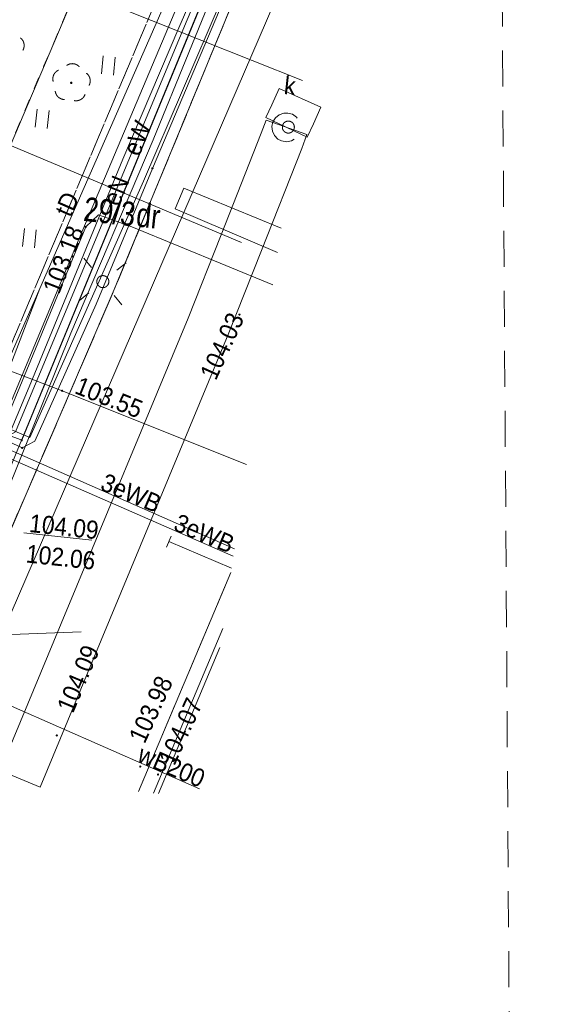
# Model space of a CAD drawing. Header units: millimetres. Extents: x -165388 to 921073, y -295343 to 494042.
# Tile 10 of 117: x -54597 to -32643, y -166942 to -125947. Entities that reach past the tile are written whole.
import ezdxf
from ezdxf.xclip import XClip

# ---------------------------------------------------------------- set-up
doc = ezdxf.new("R2010")
doc.units = ezdxf.units.MM
doc.header["$MEASUREMENT"] = 0
doc.header["$XCLIPFRAME"] = 0
for name, pattern in [('0.5_0.5', [1000, 500, -500]), ('1.5_0.5', [2000, 1500, -500]), ('1.5_1.0', [2500, 1500, -1000]), ('mz1.0_0.5', [1500, 1000, -500])]:
    doc.linetypes.add(name, pattern=pattern)
for name, color, linetype, lineweight, true_color in [('7795.2023_2_210-oznaczenie konturu użytku gruntowego_Nr_pióra__3', 7, 'Continuous', 18, 0x959595), ('7795.2023_2_218-kontur użytku gruntowego_Nr_pióra__3', 7, 'Continuous', 18, 0x959595), ('7795.2023_2_drzewo liściaste (punkt)_Nr_pióra__94', 7, 'Continuous', 18, 0x4a4a4a), ('7795.2023_2_komora podziemna - przewód kanalizacyjny (powierzchnia)_Nr_pióra__34', 7, 'Continuous', 18, 0x4a4a4a), ('7795.2023_2_przewód elektroenergetyczny (linia)-Atr1_Nr_pióra__1', 7, 'Continuous', 18, 0x4c4c4c), ('7795.2023_2_przewód elektroenergetyczny (linia)_Nr_pióra__1', 7, 'Continuous', 18, 0x4c4c4c), ('7795.2023_2_przewód gazowy (linia)_Nr_pióra__40', 7, 'Continuous', 18, 0xbcbcbc), ('7795.2023_2_przewód kanalizacyjny (linia)_Nr_pióra__34', 7, 'Continuous', 18, 0x4a4a4a), ('7795.2023_2_przewód telekomunikacyjny (linia)-Atr1_Nr_pióra__30', 7, 'Continuous', 18, 0x969696), ('7795.2023_2_przewód telekomunikacyjny (linia)_Nr_pióra__30', 7, 'Continuous', 18, 0x969696), ('7795.2023_2_przewód wodociągowy (linia)-Atr1_Nr_pióra__5', 7, 'Continuous', 18, 0x1d1d1d), ('7795.2023_2_przewód wodociągowy (linia)_Nr_pióra__5', 7, 'Continuous', 18, 0x1d1d1d), ('7795.2023_2_punkt o określonej wysokości (sieć elektroenergetyczna)-Atr2_Nr_pióra__1', 7, 'Continuous', 18, 0x4c4c4c), ('7795.2023_2_punkt o określonej wysokości (sieć telekomunikacyjna)-Atr2_Nr_pióra__30', 7, 'Continuous', 18, 0x969696), ('7795.2023_2_punkt o określonej wysokości (sieć telekomunikacyjna)-Atr3_Nr_pióra__30', 7, 'Continuous', 18, 0x969696)]:
    doc.layers.add(name, color=color, linetype=linetype, lineweight=lineweight, true_color=true_color)
for name, color, linetype, lineweight in [('7795.2023_2_211-numer działki ewidencyjnej_Nr_pióra__7', 7, 'Continuous', 18), ('7795.2023_2_219-działka ewidencyjna_Nr_pióra__7', 7, 'Continuous', 18), ('7795.2023_2_chodnik (powierzchnia)_Nr_pióra__7', 7, 'Continuous', 18), ('7795.2023_2_jezdnia (powierzchnia)_Nr_pióra__7', 7, 'Continuous', 18), ('7795.2023_2_krawężnik (linia)_Nr_pióra__7', 7, 'Continuous', 18), ('7795.2023_2_latarnia (punkt)_Nr_pióra__7', 7, 'Continuous', 18), ('7795.2023_2_punkt o określonej wysokości (sieć telekomunikacyjna)-Atr2_Nr_pióra__7', 7, 'Continuous', 18), ('7795.2023_2_punkt wysokościowy sztuczny-Atr2_Nr_pióra__7', 7, 'Continuous', 18), ('7795.2023_2_punkt zmiany cech lub źródła danych o położeniu przewodu (sieć elektroenergetyczna)_Nr_pióra__7', 7, 'Continuous', 18), ('7795.2023_2_trawnik (powierzchnia) - symbol_Nr_pióra__7', 7, 'Continuous', 18), ('7795.2023_2_trawnik (powierzchnia)_Nr_pióra__7', 7, 'Continuous', 18), ('7795.2023_2_właz okrągły - siec kanalizacyjna (punkt)-Atr17_Nr_pióra__7', 7, 'Continuous', 18), ('7795.2023_2_właz okrągły - siec kanalizacyjna (punkt)_Nr_pióra__7', 7, 'Continuous', 18), ('bg-woz-oz.6640.12006.2023.pge-1_rzut_5_216-obręb ewidencyjny_Nr_pióra__7', 7, 'Continuous', 18)]:
    doc.layers.add(name, color=color, linetype=linetype, lineweight=lineweight)
for name, color, linetype in [('7795.2023_2_drzewo liściaste (punkt)', 7, 'Continuous'), ('7795.2023_2_punkt o określonej wysokości (sieć elektroenergetyczna)', 7, 'Continuous'), ('7795.2023_2_punkt o określonej wysokości (sieć telekomunikacyjna)', 7, 'Continuous'), ('7795.2023_2_punkt wysokościowy sztuczny', 7, 'Continuous'), ('INW_GEO', 7, 'Continuous'), ('Zagospodarowanie - Budynki', 7, 'Continuous')]:
    doc.layers.add(name, color=color, linetype=linetype)
doc.styles.add('GENERATED_STYLE_1', font='txt')

# ---------------------------------------------------------------- blocks, each defined once
blk = doc.blocks.new('Rysunek_1_2', base_point=(-8073115860, -4958828181))
at = {"layer": '7795.2023_2_drzewo liściaste (punkt)', "linetype": 'Continuous', "lineweight": 0, "true_color": 0x4a4a4a}
blk.add_hatch(color=251, dxfattribs=at).paths.add_polyline_path([(-52404, -128581, 1), (-52504, -128570, 1)])
at = {"layer": '7795.2023_2_punkt o określonej wysokości (sieć elektroenergetyczna)', "linetype": 'Continuous', "lineweight": 0, "true_color": 0x4c4c4c}
for points in [[(-49029, -132141, 1), (-49119, -132132, 1)], [(-51805, -134579, 1), (-51895, -134570, 1)], [(-54467, -143466, 1), (-54557, -143456, 1)], [(-54451, -143780, 1), (-54540, -143770, 1)]]:
    blk.add_hatch(color=251, dxfattribs=at).paths.add_polyline_path(points)
at = {"layer": '7795.2023_2_punkt o określonej wysokości (sieć telekomunikacyjna)', "linetype": 'Continuous', "lineweight": 0, "true_color": 0x969696}
blk.add_hatch(color=252, dxfattribs=at).paths.add_polyline_path([(-52788, -141403, 1), (-52877, -141394, 1)])
at = {"layer": '7795.2023_2_punkt wysokościowy sztuczny', "linetype": 'Continuous', "lineweight": 0, "true_color": 0x000000}
for points in [[(-45408, -138232, 1), (-45497, -138222, 1)], [(-53008, -155752, 1), (-53098, -155742, 1)], [(-49537, -157049, 1), (-49626, -157039, 1)], [(-48798, -157380, 1), (-48887, -157370, 1)]]:
    blk.add_hatch(color=18, dxfattribs=at).paths.add_polyline_path(points)
at = {"layer": '7795.2023_2_218-kontur użytku gruntowego_Nr_pióra__3', "linetype": '0.5_0.5', "flags": 128}
blk.add_lwpolyline([(-50285, -120069), (-59333, -141426)], dxfattribs=at)
at = {"layer": '7795.2023_2_219-działka ewidencyjna_Nr_pióra__7', "linetype": 'Continuous', "flags": 128}
blk.add_lwpolyline([(-50285, -120069), (-59333, -141426)], dxfattribs=at)
at = {"layer": '7795.2023_2_chodnik (powierzchnia)_Nr_pióra__7', "linetype": 'mz1.0_0.5', "flags": 128}
blk.add_lwpolyline([(-40541, -112770), (-45006, -123460), (-50660, -137176), (-57823, -153807), (-57863, -153894), (-59493, -148268), (-59512, -148165), (-57971, -144670), (-58404, -144492), (-58210, -144091), (-57054, -144466), (-48445, -124017), (-48984, -123135), (-46807, -120180), (-38877, -101353)], dxfattribs=at)
at = {"layer": '7795.2023_2_drzewo liściaste (punkt)_Nr_pióra__94', "linetype": 'Continuous'}
for centre, start, end in [((-54812, -127022), 331.3342, 52.5742), ((-52411, -128178), 43.1542, 124.6102), ((-52819, -128412), 115.1902, 196.4302), ((-52063, -128493), 331.3342, 52.5742), ((-52722, -128873), 187.1032, 268.7532), ((-52255, -128923), 259.0112, 340.6612)]:
    blk.add_arc(centre, 400, start, end, dxfattribs=at)
at = {"layer": '7795.2023_2_jezdnia (powierzchnia)_Nr_pióra__7', "linetype": '1.5_0.5', "flags": 128}
for points in [[(-59180, -157061), (-57823, -153807), (-50660, -137176), (-45006, -123460), (-40541, -112770)], [(-45811, -148965), (-49655, -158082)]]:
    blk.add_lwpolyline(points, dxfattribs=at)
at = {"layer": '7795.2023_2_komora podziemna - przewód kanalizacyjny (powierzchnia)_Nr_pióra__34', "linetype": 'Continuous', "flags": 128}
for points in [[(-43183, -130924), (-43289, -130986), (-43484, -131026), (-43702, -130992), (-43854, -130916), (-43990, -130770), (-44081, -130590), (-44100, -130396), (-44059, -130200), (-43951, -130030), (-43796, -129906), (-43608, -129836), (-43437, -129834)], [(-43437, -129834), (-43241, -129885), (-43083, -130003), (-43055, -130042)]]:
    blk.add_lwpolyline(points, dxfattribs=at)
at = {"layer": '7795.2023_2_krawężnik (linia)_Nr_pióra__7', "linetype": 'Continuous', "flags": 128}
for points in [[(-57823, -153807), (-50660, -137176), (-45006, -123460), (-40541, -112770)], [(-49655, -158082), (-45811, -148965)]]:
    blk.add_lwpolyline(points, dxfattribs=at)
at = {"layer": '7795.2023_2_latarnia (punkt)_Nr_pióra__7', "linetype": 'Continuous'}
for p, q in [((-51609, -136269), (-51922, -135880)), ((-50554, -136382), (-50165, -136068)), ((-51722, -137324), (-52111, -137637)), ((-50667, -137437), (-50354, -137825))]:
    blk.add_line(p, q, dxfattribs=at)
blk.add_circle((-51139, -136853), 250, dxfattribs=at)
at = {"layer": '7795.2023_2_przewód elektroenergetyczny (linia)_Nr_pióra__1', "linetype": 'Continuous', "flags": 128}
for points in [[(-59144, -157065), (-57341, -152682), (-58136, -150626), (-55016, -143186), (-54066, -140894), (-50310, -131752), (-47975, -126290), (-45663, -120956), (-42870, -114135), (-39545, -105938)], [(-39735, -107243), (-47735, -126215), (-54766, -143112), (-55290, -143398), (-60460, -141436), (-60902, -142646)], [(-39792, -107638), (-59466, -155431), (-60078, -156965)], [(-39887, -108290), (-45913, -122538), (-45914, -122548), (-54512, -143461), (-54696, -143391), (-61662, -140824), (-62260, -142279), (-62480, -142828)], [(-40023, -109215), (-43359, -117100), (-46073, -123658), (-49037, -130943), (-52475, -139003), (-55150, -145656), (-59466, -155431)], [(-40256, -110819), (-43472, -118435), (-46198, -125103), (-49453, -132669), (-54178, -143346), (-61221, -140369), (-62325, -142885)], [(-40340, -111391), (-44294, -120851), (-49074, -132136), (-51421, -137798), (-53972, -143489), (-54495, -143775), (-60169, -141155), (-61143, -140860), (-61648, -141821), (-61743, -142807), (-61777, -143115)], [(-46701, -122193), (-52232, -135328), (-56587, -145743), (-58669, -150720), (-57790, -152835), (-59549, -157022)], [(-43872, -135647), (-48129, -133827), (-47765, -132961), (-43723, -134628)], [(-108578, -147100), (-110800, -146158), (-107303, -137743), (-106667, -136966), (-98104, -140489), (-97611, -140119), (-96539, -136402), (-96046, -135932), (-95328, -135898), (-92489, -136716), (-89167, -137806), (-80241, -142262), (-59013, -151206), (-58516, -151068), (-56247, -145196), (-51850, -134574), (-51323, -134068), (-49938, -134568), (-44066, -136980)], [(-45666, -147972), (-62076, -140750), (-63462, -140078), (-64572, -143107), (-63856, -143466)], [(-45712, -148290), (-60376, -141867), (-63917, -140381), (-65016, -143220), (-63988, -143763)], [(-45783, -148782), (-48387, -147678)], [(-49036, -158148), (-46151, -151300)], [(-48822, -158171), (-46266, -152090)]]:
    blk.add_lwpolyline(points, dxfattribs=at)
at = {"layer": '7795.2023_2_przewód gazowy (linia)_Nr_pióra__40', "linetype": 'Continuous', "flags": 128}
blk.add_lwpolyline([(-68062, -123876), (-64298, -123756), (-54231, -123668), (-43369, -123757), (-57796, -157210)], dxfattribs=at)
at = {"layer": '7795.2023_2_przewód kanalizacyjny (linia)_Nr_pióra__34', "linetype": 'Continuous'}
for p, q in [((-42066, -129589), (-43798, -128809)), ((-42642, -130839), (-44359, -130022)), ((-42653, -130734), (-44348, -130127)), ((-53746, -157900), (-55408, -157209))]:
    blk.add_line(p, q, dxfattribs=at)
at = {"layer": '7795.2023_2_przewód kanalizacyjny (linia)_Nr_pióra__34', "linetype": 'Continuous', "flags": 128}
for points in [[(-61860, -128221), (-61166, -128507), (-58682, -129628), (-45373, -135228)], [(-44359, -130022), (-44103, -129486), (-43798, -128809)], [(-42642, -130839), (-42379, -130284), (-42066, -129589)], [(-55408, -157209), (-52868, -151085), (-47585, -138373), (-46210, -134898), (-44544, -130676), (-44348, -130127)], [(-53746, -157900), (-51206, -151776), (-45918, -139050), (-44535, -135559), (-42859, -131309), (-42653, -130734)], [(-52037, -151430), (-95990, -153116)]]:
    blk.add_lwpolyline(points, dxfattribs=at)
at = {"layer": '7795.2023_2_przewód telekomunikacyjny (linia)_Nr_pióra__30', "linetype": 'Continuous', "flags": 128}
for points in [[(-46770, -121059), (-47125, -122016), (-53755, -137146), (-57097, -144773), (-57561, -145639)], [(-83286, -129576), (-74222, -132840), (-56717, -139916), (-52833, -141398), (-45157, -144473)], [(-57561, -145639), (-56751, -144931), (-53755, -137146)]]:
    blk.add_lwpolyline(points, dxfattribs=at)
at = {"layer": '7795.2023_2_przewód wodociągowy (linia)_Nr_pióra__5', "linetype": 'Continuous', "flags": 128}
for points in [[(-75696, -124817), (-51212, -125149), (-42828, -128483)], [(-47122, -157972), (-56913, -153663), (-60399, -152123), (-64673, -152309), (-67179, -151296)]]:
    blk.add_lwpolyline(points, dxfattribs=at)
at = {"layer": '7795.2023_2_punkt o określonej wysokości (sieć telekomunikacyjna)-Atr2_Nr_pióra__7', "linetype": 'Continuous', "flags": 128}
blk.add_lwpolyline([(-54426, -147313), (-51599, -147616)], dxfattribs=at)
at = {"layer": '7795.2023_2_punkt zmiany cech lub źródła danych o położeniu przewodu (sieć elektroenergetyczna)_Nr_pióra__7', "linetype": 'Continuous'}
blk.add_line((-48484, -147908), (-48289, -147448), dxfattribs=at)
at = {"layer": '7795.2023_2_trawnik (powierzchnia) - symbol_Nr_pióra__7', "linetype": 'Continuous'}
for p, q in [((-51198, -128199), (-51118, -127453)), ((-50700, -128252), (-50621, -127506)), ((-53950, -130418), (-53870, -129672)), ((-53453, -130471), (-53373, -129725)), ((-54483, -135389), (-54403, -134644)), ((-53985, -135443), (-53906, -134697))]:
    blk.add_line(p, q, dxfattribs=at)
at = {"layer": '7795.2023_2_trawnik (powierzchnia)_Nr_pióra__7', "linetype": 'mz1.0_0.5', "flags": 128}
blk.add_lwpolyline([(-79926, -123187), (-64945, -145933), (-63405, -142448), (-58404, -144492), (-58210, -144091), (-57054, -144466), (-48445, -124017), (-48984, -123135), (-51551, -123061), (-55730, -123106)], close=True, dxfattribs=at)
at = {"layer": '7795.2023_2_właz okrągły - siec kanalizacyjna (punkt)_Nr_pióra__7', "linetype": 'Continuous'}
blk.add_circle((-43419, -130419), 250, dxfattribs=at)
at = {"layer": '7795.2023_2_210-oznaczenie konturu użytku gruntowego_Nr_pióra__3', "linetype": 'Continuous', "insert": (-49785, -134568), "char_height": 1000, "attachment_point": 7, "rotation": 353.8822, "style": 'GENERATED_STYLE_1'}
blk.add_mtext('\\A1;{\\W0.790000x;\\fArial|b0|i0|c238|p38;dr}', dxfattribs=at)
at = {"layer": '7795.2023_2_211-numer działki ewidencyjnej_Nr_pióra__7', "linetype": 'Continuous', "insert": (-51977, -134335), "char_height": 1000, "attachment_point": 7, "rotation": 353.8822, "style": 'GENERATED_STYLE_1'}
blk.add_mtext('\\A1;{\\W0.790000x;\\fArial|b0|i0|c238|p38;29/3}', dxfattribs=at)
at = {"layer": '7795.2023_2_przewód elektroenergetyczny (linia)-Atr1_Nr_pióra__1', "linetype": 'Continuous', "char_height": 750, "attachment_point": 4, "style": 'GENERATED_STYLE_1'}
for s, insert, rotation in [('\\A1;{\\W0.900000x;\\fArial|b0|i0|c238|p38;eW}', (-49975, -131536), 67.6302), ('\\A1;{\\W0.900000x;\\fArial|b0|i0|c238|p38;eN}', (-50811, -133624), 68.1502), ('\\A1;{\\W0.900000x;\\fArial|b0|i0|c238|p38;3eWB}', (-51146, -145160), 337.2062), ('\\A1;{\\W0.900000x;\\fArial|b0|i0|c238|p38;3eWB}', (-48100, -146845), 337.2942)]:
    blk.add_mtext(s, dxfattribs=dict(at, insert=insert, rotation=rotation))
at = {"layer": '7795.2023_2_przewód telekomunikacyjny (linia)-Atr1_Nr_pióra__30', "linetype": 'Continuous', "insert": (-52815, -134058), "char_height": 750, "attachment_point": 4, "rotation": 66.3262, "style": 'GENERATED_STYLE_1'}
blk.add_mtext('\\A1;{\\W0.900000x;\\fArial|b0|i0|c238|p38;tD}', dxfattribs=at)
at = {"layer": '7795.2023_2_przewód wodociągowy (linia)-Atr1_Nr_pióra__5', "linetype": 'Continuous', "insert": (-49611, -156479), "char_height": 750, "attachment_point": 4, "rotation": 337.2072, "style": 'GENERATED_STYLE_1'}
blk.add_mtext('\\A1;{\\W0.900000x;\\fArial|b0|i0|c238|p38;wB200}', dxfattribs=at)
at = {"layer": '7795.2023_2_punkt o określonej wysokości (sieć elektroenergetyczna)-Atr2_Nr_pióra__1', "linetype": 'Continuous', "insert": (-53306, -137277), "char_height": 750, "attachment_point": 4, "rotation": 68.5762, "style": 'GENERATED_STYLE_1'}
blk.add_mtext('\\A1;{\\W0.900000x;\\fArial|b0|i0|c238|p38;103.18}', dxfattribs=at)
at = {"layer": '7795.2023_2_punkt o określonej wysokości (sieć telekomunikacyjna)-Atr2_Nr_pióra__30', "linetype": 'Continuous', "char_height": 750, "style": 'GENERATED_STYLE_1'}
for s, insert, attachment_point, rotation in [('\\A1;{\\W0.900000x;\\fArial|b0|i0|c238|p38;103.55}', (-52219, -141141), 4, 338.1362), ('\\A1;{\\W0.900000x;\\fArial|b0|i0|c238|p38;104.09}', (-54229, -147285), 7, 353.8822)]:
    blk.add_mtext(s, dxfattribs=dict(at, insert=insert, attachment_point=attachment_point, rotation=rotation))
at = {"layer": '7795.2023_2_punkt o określonej wysokości (sieć telekomunikacyjna)-Atr3_Nr_pióra__30', "linetype": 'Continuous', "insert": (-54365, -148552), "char_height": 750, "attachment_point": 7, "rotation": 353.8822, "style": 'GENERATED_STYLE_1'}
blk.add_mtext('\\A1;{\\W0.900000x;\\fArial|b0|i0|c238|p38;102.06}', dxfattribs=at)
at = {"layer": '7795.2023_2_punkt wysokościowy sztuczny-Atr2_Nr_pióra__7', "linetype": 'Continuous', "char_height": 750, "attachment_point": 7, "style": 'GENERATED_STYLE_1'}
for s, insert, rotation in [('\\A1;{\\W0.900000x;\\fArial|b0|i0|c238|p38;104.03}', (-46429, -141009), 65.4472), ('\\A1;{\\W0.900000x;\\fArial|b0|i0|c238|p38;104.09}', (-52371, -154864), 67.1832), ('\\A1;{\\W0.900000x;\\fArial|b0|i0|c238|p38;103.98}', (-49391, -156134), 65.4472), ('\\A1;{\\W0.900000x;\\fArial|b0|i0|c238|p38;104.07}', (-48153, -157047), 65.4472)]:
    blk.add_mtext(s, dxfattribs=dict(at, insert=insert, rotation=rotation))
at = {"layer": '7795.2023_2_właz okrągły - siec kanalizacyjna (punkt)-Atr17_Nr_pióra__7', "linetype": 'Continuous', "insert": (-43626, -129038), "char_height": 750, "attachment_point": 7, "rotation": 353.8822, "style": 'GENERATED_STYLE_1'}
blk.add_mtext('\\A1;{\\W0.900000x;\\fArial|b0|i0|c238|p38;k}', dxfattribs=at)
blk = doc.blocks.new('Rysunek_2_5', base_point=(-8071116842, -4961354755))
at = {"layer": 'bg-woz-oz.6640.12006.2023.pge-1_rzut_5_216-obręb ewidencyjny_Nr_pióra__7', "linetype": '1.5_1.0', "flags": 128}
blk.add_lwpolyline([(-165388, 18032), (-76197, 25429), (-70556, 25892), (-65859, 17335), (-32576, -48795), (-33435, -58439), (-34507, -70352), (-34885, -73610), (-34847, -77778), (-34351, -149758), (-33864, -221063), (49111, -210760), (56098, -261047), (58810, -280656), (68525, -283293), (99614, -291733), (106153, -295298), (148135, -233498), (178386, -164974), (213467, -61033), (241424, 5414), (261484, 53112), (312041, 173322), (283313, 179106), (128376, 210363), (-61137, 251961), (-75011, 249833), (-79205, 244659), (-83860, 238931), (-91094, 216684), (-93827, 221320), (-108163, 179476), (-111618, 170865), (-131164, 116493), (-141166, 87643), (-161181, 30113)], close=True, dxfattribs=at)

msp = doc.modelspace()

# ---------------------------------------------------------------- block references
at = {"layer": 'INW_GEO', "color": 151, "linetype": 'Continuous', "lineweight": 13, "true_color": 0x80c2ff}
ref = msp.add_blockref('Rysunek_2_5', (-8071116841.926, -4961354754.727), dxfattribs=at)
XClip(ref).set_block_clipping_path([(-195425.9394250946, -263123.0086484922), (606609.6817159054, -348810.9449165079), (694192.2923495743, 470958.7517303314), (-107843.3287914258, 556646.6879983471)])
at = {"layer": 'Zagospodarowanie - Budynki', "color": 151, "linetype": 'Continuous', "lineweight": 13, "true_color": 0x80c2ff}
ref = msp.add_blockref('Rysunek_1_2', (-8073115859.987, -4958828180.543), dxfattribs=at)
XClip(ref).set_block_clipping_path([(-157094.7839021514, -148080.1650051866), (-43180.5757127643, -160289.8069398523), (-31694.507992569, -53126.4423991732), (-145608.7161819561, -40916.8004645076)])

doc.saveas('drawing.dxf')
